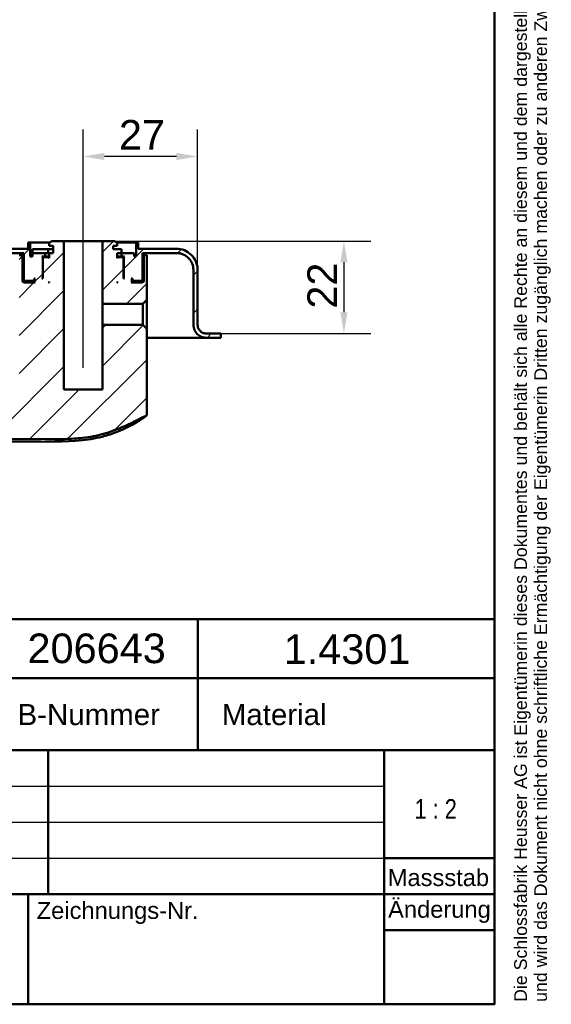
# Model space of a CAD drawing. Header units: millimetres. Extents: x 20 to 833, y 20 to 574.
# Tile 13 of 20: x 708 to 833, y 20 to 253. Entities that reach past the tile are written whole.
import ezdxf
from ezdxf.enums import TextEntityAlignment as Align

# ---------------------------------------------------------------- set-up
doc = ezdxf.new("R2010")
doc.units = ezdxf.units.MM
doc.header["$LTSCALE"] = 2
for name, color, linetype, lineweight in [('Bemaßungen(DIN)', 7, 'Continuous', 25), ('Mittellinie(DIN)', 7, 'Continuous', 25), ('Sichtbare Kanten(DIN)', 7, 'Continuous', 50), ('Skizziergeometrie(DIN)', 7, 'Continuous', 50), ('Skizzierlinie(DIN)', 7, 'Continuous', 25), ('Symbole(DIN)', 7, 'Continuous', 25)]:
    doc.layers.add(name, color=color, linetype=linetype, lineweight=lineweight)
doc.layers.add('Schraffur', color=179, linetype='Continuous', lineweight=9, true_color=0x1e1e47)
doc.styles.add('Aktuell-DIN', font='arial.ttf')
doc.styles.add('STANDARD-DIN~0', font='arial.ttf')
doc.styles.add('Textstil10', font='arial.ttf')
doc.styles.add('Textstil41', font='arial.ttf', dxfattribs={"width": 0.8})
doc.styles.add('Textstil83', font='arial.ttf', dxfattribs={"width": 0.8})
doc.dimstyles.new('CAD-LAN', dxfattribs={"dimscale": 2, "dimtxt": 3.5, "dimasz": 2.5, "dimexe": 3.175, "dimexo": 0, "dimgap": 0.8, "dimtad": 1, "dimrnd": 1e-08, "dimtxsty": 'STANDARD-DIN~0', "dimcen": 0.09, "dimdle": 10, "dimclrd": 250, "dimclre": 250, "dimclrt": 250, "dimadec": 0, "dimazin": 2, "dimtfac": 1, "dimtmove": 0, "dimatfit": 3, "dimfxl": 1, "dimtolj": 1, "dimtzin": 0, "dimlwd": 25, "dimlwe": 25, "dimarcsym": 0})

# ---------------------------------------------------------------- blocks, each defined once
blk = doc.blocks.new('Ränder Standardrahmen')
at = {"layer": 'Skizziergeometrie(DIN)', "flags": 128}
blk.add_lwpolyline([(10, 10), (10, 287), (410, 287), (410, 10), (10, 10)], dxfattribs=at)
blk = doc.blocks.new('Schriftfelder Heusser')
at = {"layer": 'Skizziergeometrie(DIN)'}
for p, q in [((101, 236.92), (291, 236.92)), ((256, 229.92), (256, 236.92)), ((291, 236.92), (291, 229.92)), ((101, 229.92), (291, 229.92)), ((256, 229.92), (256, 221.42)), ((291, 229.92), (291, 191.42)), ((101, 221.42), (291, 221.42)), ((238.35, 221.42), (238.35, 204.42)), ((278, 221.42), (278, 191.42)), ((278, 208.67), (291, 208.67)), ((101, 204.42), (291, 204.42)), ((236, 204.42), (236, 191.42)), ((278, 200.17), (291, 200.17)), ((291, 191.42), (101, 191.42))]:
    blk.add_line(p, q, dxfattribs=at)
at = {"layer": 'Skizzierlinie(DIN)'}
for p, q in [((162.35, 217.17), (278, 217.17)), ((162.35, 212.92), (278, 212.92)), ((162.35, 208.67), (278, 208.67))]:
    blk.add_line(p, q, dxfattribs=at)
at = {"layer": 'Symbole(DIN)', "color": 7, "insert": (293.33, 191.7), "char_height": 1.5, "width": 182.3003, "attachment_point": 1, "rotation": 90, "line_spacing_factor": 0.944221, "style": 'Aktuell-DIN'}
blk.add_mtext('\\fArial|b0|i0;\\H1.5000;Die Schlossfabrik Heusser AG ist Eigentümerin dieses Dokumentes und behält sich alle Rechte an diesem und dem dargestellten Gegenstand vor. Der Empfänger anerkennt diese Rechte\\Pund wird das Dokument nicht ohne schriftliche Ermächtigung der Eigentümerin Dritten zugänglich machen oder zu anderen Zwecken verwenden, zu dem es ihm übergeben worden ist.\\P ', dxfattribs=at)
at = {"layer": 'Symbole(DIN)', "color": 179, "true_color": 0x262659, "style": 'Aktuell-DIN'}
for s, insert, char_height, attachment_point in [('B-Nummer', (234.74, 225.62), 2.489, 4), ('Material', (265.02, 225.62), 2.489, 5), ('\\fArial|b0|i0;\\H2.0000;Massstab', (284.39, 206.37), 2, 5), ('\\fArial|b0|i0;Zeichnungs-Nr.', (237, 203.5), 2, 1)]:
    blk.add_mtext(s, dxfattribs=dict(at, insert=insert, char_height=char_height, attachment_point=attachment_point))
at = {"layer": 'Symbole(DIN)', "color": 179, "true_color": 0x262659, "insert": (284.51, 202.33), "char_height": 2, "width": 12.1143, "attachment_point": 5, "style": 'Aktuell-DIN'}
blk.add_mtext('\\fArial|b0|i0;Änderung', dxfattribs=at)
at = {"layer": 'Symbole(DIN)', "color": 179, "true_color": 0x262659, "style": 'Textstil10'}
blk.add_attdef('ERSTELLUNGSDATUM_001', (217.04, 218.29), '', height=2, dxfattribs=at)
at = {"layer": 'Symbole(DIN)', "color": 179, "true_color": 0x262659}
for tag, height, style, p in [('AUTOR', 2.49, 'Aktuell-DIN', (240.03, 219.26)), ('KONTROLLDATUM', 2, 'Textstil10', (217.42, 215.04)), ('KONTROLLIERT_VON', 2, 'Textstil10', (239.98, 215.05))]:
    blk.add_attdef(tag, text='', height=height, dxfattribs=dict(at, style=style)).set_placement(p, align=Align.MIDDLE_LEFT)
at = {"layer": 'Symbole(DIN)', "color": 7, "style": 'Textstil83', "width": 0.8}
blk.add_attdef('Anfänglicher_Ansichtsmaßstab_001', (281.57, 213.34), '', height=2.3, dxfattribs=at)
at = {"layer": 'Symbole(DIN)', "color": 179, "true_color": 0x262659, "style": 'Textstil10'}
blk.add_attdef('PROJEKT', text='', height=2, dxfattribs=at).set_placement((217.77, 209.72), align=Align.BOTTOM_LEFT)
at = {"layer": 'Symbole(DIN)', "color": 7, "style": 'Textstil41', "width": 0.8}
blk.add_attdef('STATUS', text='', height=5, dxfattribs=at).set_placement((284.53, 195.86), align=Align.MIDDLE_CENTER)
blk = doc.blocks.new('*D24')
at = {"layer": 'Bemaßungen(DIN)', "color": 250, "linetype": 'Continuous', "lineweight": 25, "true_color": 0x3f3f3f, "transparency": 16777216}
for p, q in [((730.47, 200.26), (790.84, 200.26)), ((784.49, 195.26), (784.49, 183.46)), ((754.47, 178.46), (790.84, 178.46))]:
    blk.add_line(p, q, dxfattribs=at)
at = {"layer": 'Bemaßungen(DIN)', "color": 250, "linetype": 'Continuous', "true_color": 0x3f3f3f, "transparency": 16777216}
for points in [[(783.65, 195.26), (785.32, 195.26), (784.49, 200.26)], [(783.65, 183.46), (785.32, 183.46), (784.49, 178.46)]]:
    blk.add_solid(points, dxfattribs=at)
at = {"layer": 'Defpoints', "color": 0, "linetype": 'Continuous', "transparency": 16777216}
for p in [(730.47, 200.26), (754.47, 178.46), (784.49, 178.46)]:
    blk.add_point(p, dxfattribs=at)
at = {"layer": 'Bemaßungen(DIN)', "color": 250, "linetype": 'Continuous', "lineweight": 25, "true_color": 0x3f3f3f, "transparency": 16777216, "insert": (775.86, 184.32), "char_height": 7, "attachment_point": 1, "rotation": 90, "style": 'STANDARD-DIN~0'}
blk.add_mtext('\\A1;22', dxfattribs=at)
blk = doc.blocks.new('*D25')
at = {"layer": 'Bemaßungen(DIN)', "color": 250, "linetype": 'Continuous', "lineweight": 25, "true_color": 0x3f3f3f, "transparency": 16777216}
for p, q in [((722.97, 200.26), (722.97, 226.61)), ((749.97, 193.46), (749.97, 226.61)), ((744.97, 220.26), (727.97, 220.26))]:
    blk.add_line(p, q, dxfattribs=at)
at = {"layer": 'Bemaßungen(DIN)', "color": 250, "linetype": 'Continuous', "true_color": 0x3f3f3f, "transparency": 16777216}
for points in [[(727.97, 221.09), (727.97, 219.42), (722.97, 220.26)], [(744.97, 221.09), (744.97, 219.42), (749.97, 220.26)]]:
    blk.add_solid(points, dxfattribs=at)
at = {"layer": 'Defpoints', "color": 0, "linetype": 'Continuous', "transparency": 16777216}
for p in [(722.97, 220.26), (722.97, 200.26), (749.97, 193.46)]:
    blk.add_point(p, dxfattribs=at)
at = {"layer": 'Bemaßungen(DIN)', "color": 250, "linetype": 'Continuous', "lineweight": 25, "true_color": 0x3f3f3f, "transparency": 16777216, "insert": (731.4, 228.88), "char_height": 7, "attachment_point": 1, "style": 'STANDARD-DIN~0'}
blk.add_mtext('\\A1;27', dxfattribs=at)
blk = doc.blocks.new('*D26')
at = {"layer": 'Bemaßungen(DIN)', "color": 250, "linetype": 'Continuous', "lineweight": 25, "true_color": 0x3f3f3f, "transparency": 16777216}
for p, q in [((541.47, 177.46), (515.12, 177.46)), ((521.47, 157.9), (521.47, 172.46)), ((713.82, 152.9), (515.12, 152.9))]:
    blk.add_line(p, q, dxfattribs=at)
at = {"layer": 'Bemaßungen(DIN)', "color": 250, "linetype": 'Continuous', "true_color": 0x3f3f3f, "transparency": 16777216}
for points in [[(520.64, 172.46), (522.31, 172.46), (521.47, 177.46)], [(520.64, 157.9), (522.31, 157.9), (521.47, 152.9)]]:
    blk.add_solid(points, dxfattribs=at)
at = {"layer": 'Defpoints', "color": 0, "linetype": 'Continuous', "transparency": 16777216}
for p in [(521.47, 177.46), (541.47, 177.46), (713.82, 152.9)]:
    blk.add_point(p, dxfattribs=at)
at = {"layer": 'Bemaßungen(DIN)', "color": 250, "linetype": 'Continuous', "lineweight": 25, "true_color": 0x3f3f3f, "transparency": 16777216, "insert": (512.73, 160.08), "char_height": 7, "attachment_point": 1, "rotation": 90, "style": 'STANDARD-DIN~0'}
blk.add_mtext('\\A1;25', dxfattribs=at)

msp = doc.modelspace()

# ---------------------------------------------------------------- hatches: boundary and pattern name
at = {"layer": 'Schraffur'}
h = msp.add_hatch(dxfattribs=at)
h.set_pattern_fill('ANSI31', color=256, scale=50.8, style=0)
h.set_pattern_definition([(45, (0, 0), (-4.49013, 4.49013), [])])
edge = h.paths.add_edge_path()
edge.add_line((748.974, 193.456), (748.974, 180.456))
edge.add_spline(control_points=[(748.974, 180.456), (748.974, 180.247), (748.996, 180.039), (749.08, 179.637), (749.142, 179.444), (749.38, 178.897), (749.608, 178.569), (750.168, 178.029), (750.493, 177.818), (751.207, 177.529), (751.587, 177.456), (751.974, 177.456)], knot_values=[-0.4735831, -0.4735831, -0.4735831, -0.4735831, -0.4108832, -0.4108832, -0.3500812, -0.3500812, -0.2314327, -0.2314327, -0.1160757, -0.1160757, -0.0000071, -0.0000071, -0.0000071, -0.0000071], degree=3, periodic=0)
edge.add_line((751.974, 177.456), (755.474, 177.456))
edge.add_line((755.474, 177.456), (755.474, 178.426))
edge.add_line((755.474, 178.426), (754.474, 178.426))
edge.add_line((754.474, 178.426), (754.474, 178.456))
edge.add_line((754.474, 178.456), (751.974, 178.456))
edge.add_spline(control_points=[(751.974, 178.456), (751.835, 178.456), (751.697, 178.47), (751.429, 178.526), (751.3, 178.567), (750.935, 178.726), (750.717, 178.878), (750.357, 179.252), (750.216, 179.468), (750.023, 179.944), (749.974, 180.198), (749.974, 180.456)], knot_values=[-0.3157143, -0.3157143, -0.3157143, -0.3157143, -0.2739221, -0.2739221, -0.2333875, -0.2333875, -0.1542884, -0.1542884, -0.0773838, -0.0773838, 0, 0, 0, 0], degree=3, periodic=0)
edge.add_line((749.974, 180.456), (749.974, 193.456))
edge.add_spline(control_points=[(749.974, 193.456), (749.974, 193.803), (749.939, 194.149), (749.798, 194.82), (749.695, 195.141), (749.298, 196.054), (748.918, 196.599), (747.984, 197.499), (747.443, 197.852), (746.253, 198.333), (745.619, 198.456), (744.974, 198.456)], knot_values=[-0.7893052, -0.7893052, -0.7893052, -0.7893052, -0.6848053, -0.6848053, -0.5834686, -0.5834686, -0.3857211, -0.3857211, -0.1934595, -0.1934595, 0, 0, 0, 0], degree=3, periodic=0)
edge.add_line((744.974, 198.456), (735.974, 198.456))
edge.add_line((735.974, 198.456), (735.974, 199.956))
edge.add_line((735.974, 199.956), (735.474, 199.956))
edge.add_line((735.474, 199.956), (735.474, 196.656))
edge.add_line((735.474, 196.656), (734.974, 196.656))
edge.add_line((734.974, 196.656), (734.974, 197.456))
edge.add_line((734.974, 197.456), (731.991, 197.456))
edge.add_line((731.991, 197.456), (731.991, 198.356))
edge.add_line((731.991, 198.356), (730.074, 198.356))
edge.add_line((730.074, 198.356), (730.074, 199.156))
edge.add_line((730.074, 199.156), (730.974, 199.156))
edge.add_line((730.974, 199.156), (730.974, 199.756))
edge.add_line((730.974, 199.756), (730.474, 200.256))
edge.add_line((730.474, 200.256), (727.524, 200.256))
edge.add_line((727.524, 200.256), (727.524, 185.414))
edge.add_line((727.524, 185.414), (737.033, 185.414))
edge.add_line((737.033, 185.414), (738.017, 186.398))
edge.add_line((738.017, 186.398), (738.017, 194.456))
edge.add_line((738.017, 194.456), (738.017, 196.956))
edge.add_line((738.017, 196.956), (737.274, 196.956))
edge.add_line((737.274, 196.956), (737.274, 190.756))
edge.add_line((737.274, 190.756), (736.974, 190.456))
edge.add_line((736.974, 190.456), (734.274, 190.456))
edge.add_line((734.274, 190.456), (734.474, 190.656))
edge.add_line((734.474, 190.656), (734.474, 191.256))
edge.add_line((734.474, 191.256), (734.274, 191.456))
edge.add_line((734.274, 191.456), (734.574, 191.456))
edge.add_line((734.574, 191.456), (734.574, 190.956))
edge.add_line((734.574, 190.956), (734.674, 190.856))
edge.add_line((734.674, 190.856), (736.774, 190.856))
edge.add_line((736.774, 190.856), (736.974, 191.056))
edge.add_line((736.974, 191.056), (736.974, 197.456))
edge.add_line((736.974, 197.456), (744.974, 197.456))
edge.add_spline(control_points=[(744.974, 197.456), (745.253, 197.456), (745.529, 197.427), (746.066, 197.314), (746.323, 197.232), (747.053, 196.914), (747.489, 196.61), (748.209, 195.863), (748.491, 195.43), (748.877, 194.479), (748.974, 193.971), (748.974, 193.456)], knot_values=[-0.6314442, -0.6314442, -0.6314442, -0.6314442, -0.5478443, -0.5478443, -0.4667749, -0.4667749, -0.3085769, -0.3085769, -0.1547676, -0.1547676, 0, 0, 0, 0], degree=3, periodic=0)
h.paths.add_polyline_path([(732.474, 191.456), (732.474, 196.256), (732.274, 196.456), (731.174, 196.456), (730.974, 196.256), (730.974, 197.456), (731.974, 197.456), (731.974, 196.656), (732.724, 196.656), (732.524, 196.456), (732.524, 191.656), (732.724, 191.456)], flags=0)
h.paths.add_polyline_path([(731.174, 190.456), (730.974, 190.456), (730.974, 190.656)], flags=0)
edge = h.paths.add_edge_path()
edge.add_line((541.474, 178.456), (541.474, 177.456))
edge.add_line((541.474, 177.456), (555.974, 177.456))
edge.add_spline(control_points=[(555.974, 177.456), (556.183, 177.456), (556.391, 177.477), (556.793, 177.561), (556.986, 177.623), (557.533, 177.861), (557.86, 178.09), (558.4, 178.65), (558.612, 178.974), (558.901, 179.688), (558.974, 180.069), (558.974, 180.456)], knot_values=[-0.4735814, -0.4735814, -0.4735814, -0.4735814, -0.4108832, -0.4108832, -0.3500812, -0.3500812, -0.2314327, -0.2314327, -0.1160757, -0.1160757, 0, 0, 0, 0], degree=3, periodic=0)
edge.add_line((558.974, 180.456), (558.974, 215.456))
edge.add_spline(control_points=[(558.974, 215.456), (558.974, 215.734), (559.003, 216.011), (559.115, 216.547), (559.198, 216.804), (559.515, 217.534), (559.82, 217.97), (560.566, 218.69), (561, 218.973), (561.951, 219.358), (562.458, 219.456), (562.974, 219.456)], knot_values=[-0.6314442, -0.6314442, -0.6314442, -0.6314442, -0.5478443, -0.5478443, -0.4667749, -0.4667749, -0.3085769, -0.3085769, -0.1547676, -0.1547676, 0, 0, 0, 0], degree=3, periodic=0)
edge.add_line((562.974, 219.456), (681.377, 219.456))
edge.add_spline(control_points=[(681.377, 219.456), (681.864, 219.456), (682.345, 219.368), (683.24, 219.027), (683.646, 218.783), (684.389, 218.137), (684.708, 217.729), (685.175, 216.813), (685.317, 216.317), (685.362, 215.804)], knot_values=[-0.5965767, -0.5965767, -0.5965767, -0.5965767, -0.4502726, -0.4502726, -0.3087981, -0.3087981, -0.1544759, -0.1544759, 0, 0, 0, 0], degree=3, periodic=0)
edge.add_line((685.362, 215.804), (686.568, 202.02))
edge.add_spline(control_points=[(686.568, 202.02), (686.621, 201.413), (686.782, 200.824), (687.304, 199.747), (687.653, 199.267), (688.537, 198.413), (689.081, 198.059), (690.271, 197.578), (690.905, 197.456), (691.548, 197.456)], knot_values=[-0.7457209, -0.7457209, -0.7457209, -0.7457209, -0.5628408, -0.5628408, -0.3859976, -0.3859976, -0.1930948, -0.1930948, 0, 0, 0, 0], degree=3, periodic=0)
edge.add_line((691.548, 197.456), (708.974, 197.456))
edge.add_line((708.974, 197.456), (708.974, 191.056))
edge.add_line((708.974, 191.056), (709.174, 190.856))
edge.add_line((709.174, 190.856), (711.274, 190.856))
edge.add_line((711.274, 190.856), (711.374, 190.956))
edge.add_line((711.374, 190.956), (711.374, 191.456))
edge.add_line((711.374, 191.456), (711.674, 191.456))
edge.add_line((711.674, 191.456), (711.474, 191.256))
edge.add_line((711.474, 191.256), (711.474, 190.656))
edge.add_line((711.474, 190.656), (711.674, 190.456))
edge.add_line((711.674, 190.456), (708.974, 190.456))
edge.add_line((708.974, 190.456), (708.674, 190.756))
edge.add_line((708.674, 190.756), (708.674, 196.956))
edge.add_line((708.674, 196.956), (707.83, 196.956))
edge.add_line((707.83, 196.956), (707.83, 194.456))
edge.add_line((707.83, 194.456), (707.83, 169.039))
edge.add_spline(control_points=[(707.83, 169.039), (707.83, 164.593), (707.83, 161.035), (704.303, 157.905), (700.277, 157.887), (695.243, 157.865)], knot_values=[0, 0, 0, 0, 0, 0, 1, 1, 1, 1, 1, 1], degree=5, periodic=0)
edge.add_spline(control_points=[(695.243, 157.865), (659.047, 157.707), (622.85, 157.564), (586.653, 157.693)], knot_values=[0.0000183, 0.0000183, 0.0000183, 0.0000183, 10.8591286, 10.8591286, 10.8591286, 10.8591286], degree=3, periodic=0)
edge.add_spline(control_points=[(586.653, 157.693), (580.117, 157.716), (574.157, 157.745), (567.964, 163.422), (567.937, 169.902), (567.903, 177.993)], knot_values=[0, 0, 0, 0, 0, 0, 1, 1, 1, 1, 1, 1], degree=5, periodic=0)
edge.add_spline(control_points=[(567.903, 177.993), (567.873, 185.29), (567.856, 189.177), (567.855, 192.542)], knot_values=[0, 0, 0, 0, 1.0033721, 1.0033721, 1.0033721, 1.0033721], weights=[1.044297, 1.00552, 1.0006869, 1.0000845], degree=3, periodic=0)
edge.add_spline(control_points=[(567.855, 192.542), (567.854, 193.108), (567.855, 193.615), (567.542, 193.956), (567.02, 193.956), (566.444, 193.956)], knot_values=[0, 0, 0, 0, 0, 0, 1, 1, 1, 1, 1, 1], degree=5, periodic=0)
edge.add_line((566.444, 193.956), (564.854, 193.956))
edge.add_spline(control_points=[(564.854, 193.956), (564.749, 193.956), (564.641, 193.956), (564.508, 193.918), (564.47, 193.902), (564.405, 193.856), (564.378, 193.828), (564.331, 193.754), (564.315, 193.706), (564.289, 193.574), (564.289, 193.481), (564.289, 193.39)], knot_values=[-0.0997525, -0.0997525, -0.0997525, -0.0997525, -0.0687231, -0.0687231, -0.0556331, -0.0556331, -0.0432165, -0.0432165, -0.0273736, -0.0273736, -0.0000528, -0.0000528, -0.0000528, -0.0000528], degree=3, periodic=0)
edge.add_spline(control_points=[(564.289, 193.39), (564.288, 191.464), (564.285, 189.626), (564.279, 187.689), (564.273, 185.749), (564.265, 183.751), (564.257, 181.821), (564.252, 180.535), (564.246, 179.25), (564.24, 177.965)], knot_values=[0, 0, 0, 0, 0.4100205, 0.4100205, 0.4100205, 0.82096, 0.82096, 0.82096, 1.0946134, 1.0946134, 1.0946134, 1.0946134], degree=3, periodic=0)
edge.add_spline(control_points=[(564.24, 177.965), (564.235, 176.828), (564.229, 175.69), (564.257, 174.475), (564.285, 173.261), (564.347, 172.194), (564.435, 171.276), (564.61, 169.439), (564.893, 167.944), (565.296, 166.534), (566.91, 160.898), (570.532, 157.015), (575.824, 155.251), (577.146, 154.81), (578.552, 154.496), (580.278, 154.294), (581.142, 154.194), (582.145, 154.118), (583.286, 154.078), (584.428, 154.037), (585.499, 154.034), (586.569, 154.029)], knot_values=[0, 0, 0, 0, 0.2406476, 0.2406476, 0.2406476, 0.4812952, 0.4812952, 0.4812952, 0.9625904, 0.9625904, 0.9625904, 2.8877711, 2.8877711, 2.8877711, 3.3690663, 3.3690663, 3.3690663, 3.6097139, 3.6097139, 3.6097139, 3.8503615, 3.8503615, 3.8503615, 3.8503615], degree=3, periodic=0)
edge.add_line((586.569, 154.029), (714.042, 153.483))
edge.add_spline(control_points=[(714.042, 153.483), (715.508, 153.476), (716.975, 153.469), (718.535, 153.513), (720.094, 153.557), (721.476, 153.647), (722.83, 153.802)], knot_values=[0, 0, 0, 0, 0.4403832, 0.4403832, 0.4403832, 0.8807664, 0.8807664, 0.8807664, 0.8807664], degree=3, periodic=0)
edge.add_spline(control_points=[(722.83, 153.802), (724.611, 154.005), (726.221, 154.311), (727.735, 154.731)], knot_values=[0, 0, 0, 0, 0.5001725, 0.5001725, 0.5001725, 0.5001725], degree=3, periodic=0)
edge.add_spline(control_points=[(727.735, 154.731), (729.27, 155.157), (730.95, 155.772), (732.776, 156.577)], knot_values=[0, 0, 0, 0, 0.5374565, 0.5374565, 0.5374565, 0.5374565], degree=3, periodic=0)
edge.add_spline(control_points=[(732.776, 156.577), (733.24, 156.781), (733.574, 156.935), (733.977, 157.131), (734.38, 157.327), (734.775, 157.529), (735.168, 157.732), (735.266, 157.782), (735.365, 157.833), (735.463, 157.884), (735.758, 158.037), (736.053, 158.189), (736.351, 158.336), (736.401, 158.361), (736.45, 158.385), (736.5, 158.409), (736.55, 158.434), (736.599, 158.458), (736.649, 158.482), (736.899, 158.602), (737.15, 158.718), (737.407, 158.825), (737.459, 158.846), (737.51, 158.867), (737.56, 158.887)], knot_values=[0, 0, 0, 0, 0.1300988, 0.1300988, 0.1300988, 0.2601975, 0.2601975, 0.2601975, 0.2927222, 0.2927222, 0.2927222, 0.3902963, 0.3902963, 0.3902963, 0.4065586, 0.4065586, 0.4065586, 0.422821, 0.422821, 0.422821, 0.5041327, 0.5041327, 0.5041327, 0.5203951, 0.5203951, 0.5203951, 0.5203951], degree=3, periodic=0)
edge.add_spline(control_points=[(737.56, 158.887), (737.653, 158.924), (737.744, 158.958), (737.86, 159.034), (737.896, 159.065), (737.958, 159.145), (737.979, 159.191), (738.017, 159.335), (738.017, 159.439), (738.017, 159.543)], knot_values=[-0.0935252, -0.0935252, -0.0935252, -0.0935252, -0.0642653, -0.0642653, -0.0483657, -0.0483657, -0.0312512, -0.0312512, 0, 0, 0, 0], degree=3, periodic=0)
edge.add_line((738.017, 159.543), (738.017, 179.513))
edge.add_line((738.017, 179.513), (737.033, 180.497))
edge.add_line((737.033, 180.497), (727.524, 180.497))
edge.add_line((727.524, 180.497), (727.524, 165.256))
edge.add_line((727.524, 165.256), (718.424, 165.256))
edge.add_line((718.424, 165.256), (718.424, 200.256))
edge.add_line((718.424, 200.256), (715.474, 200.256))
edge.add_line((715.474, 200.256), (714.974, 199.756))
edge.add_line((714.974, 199.756), (714.974, 199.156))
edge.add_line((714.974, 199.156), (715.874, 199.156))
edge.add_line((715.874, 199.156), (715.874, 197.456))
edge.add_line((715.874, 197.456), (714.974, 197.456))
edge.add_line((714.974, 197.456), (714.974, 196.256))
edge.add_line((714.974, 196.256), (714.774, 196.456))
edge.add_line((714.774, 196.456), (713.674, 196.456))
edge.add_line((713.674, 196.456), (713.474, 196.256))
edge.add_line((713.474, 196.256), (713.474, 191.456))
edge.add_line((713.474, 191.456), (713.224, 191.456))
edge.add_line((713.224, 191.456), (713.424, 191.656))
edge.add_line((713.424, 191.656), (713.424, 196.456))
edge.add_line((713.424, 196.456), (713.224, 196.656))
edge.add_line((713.224, 196.656), (713.974, 196.656))
edge.add_line((713.974, 196.656), (713.974, 197.456))
edge.add_line((713.974, 197.456), (710.974, 197.456))
edge.add_line((710.974, 197.456), (710.974, 196.656))
edge.add_line((710.974, 196.656), (710.474, 196.656))
edge.add_line((710.474, 196.656), (710.474, 199.956))
edge.add_line((710.474, 199.956), (709.974, 199.956))
edge.add_line((709.974, 199.956), (709.974, 198.456))
edge.add_line((709.974, 198.456), (691.345, 198.456))
edge.add_spline(control_points=[(691.345, 198.456), (690.856, 198.456), (690.374, 198.544), (689.477, 198.886), (689.069, 199.132), (688.327, 199.78), (688.008, 200.189), (687.544, 201.105), (687.403, 201.602), (687.359, 202.115)], knot_values=[-0.5973968, -0.5973968, -0.5973968, -0.5973968, -0.4506663, -0.4506663, -0.3087924, -0.3087924, -0.1544816, -0.1544816, 0, 0, 0, 0], degree=3, periodic=0)
edge.add_line((687.359, 202.115), (686.183, 215.881))
edge.add_spline(control_points=[(686.183, 215.881), (686.131, 216.49), (685.97, 217.081), (685.448, 218.162), (685.098, 218.643), (684.212, 219.498), (683.669, 219.852), (682.478, 220.333), (681.845, 220.456), (681.201, 220.456)], knot_values=[-0.7467461, -0.7467461, -0.7467461, -0.7467461, -0.5633329, -0.5633329, -0.3859905, -0.3859905, -0.193102, -0.193102, 0, 0, 0, 0], degree=3, periodic=0)
edge.add_line((681.201, 220.456), (562.974, 220.456))
edge.add_spline(control_points=[(562.974, 220.456), (562.626, 220.456), (562.28, 220.42), (561.61, 220.279), (561.288, 220.176), (560.376, 219.779), (559.831, 219.399), (558.931, 218.465), (558.578, 217.924), (558.096, 216.734), (557.974, 216.1), (557.974, 215.456)], knot_values=[-0.7893052, -0.7893052, -0.7893052, -0.7893052, -0.6848053, -0.6848053, -0.5834686, -0.5834686, -0.3857211, -0.3857211, -0.1934595, -0.1934595, 0, 0, 0, 0], degree=3, periodic=0)
edge.add_line((557.974, 215.456), (557.974, 180.456))
edge.add_spline(control_points=[(557.974, 180.456), (557.974, 180.316), (557.96, 180.178), (557.904, 179.91), (557.863, 179.781), (557.704, 179.416), (557.552, 179.198), (557.178, 178.838), (556.962, 178.697), (556.486, 178.504), (556.232, 178.456), (555.974, 178.456)], knot_values=[-0.3157221, -0.3157221, -0.3157221, -0.3157221, -0.2739221, -0.2739221, -0.2333875, -0.2333875, -0.1542884, -0.1542884, -0.0773838, -0.0773838, -0.000002, -0.000002, -0.000002, -0.000002], degree=3, periodic=0)
edge.add_line((555.974, 178.456), (541.474, 178.456))
h.paths.add_polyline_path([(714.974, 190.456), (714.774, 190.456), (714.974, 190.656)], flags=0)

# ---------------------------------------------------------------- linework, layer by layer
at = {"layer": 'Mittellinie(DIN)', "linetype": 'Continuous'}
msp.add_line((722.974, 170.335), (722.974, 205.256), dxfattribs=at)
at = {"layer": 'Sichtbare Kanten(DIN)'}
for p, q in [((715.474, 200.256), (714.974, 199.756)), ((718.424, 200.256), (715.474, 200.256)), ((718.424, 165.256), (718.424, 200.256)), ((727.524, 200.256), (718.424, 200.256)), ((730.474, 200.256), (727.524, 200.256)), ((727.524, 200.256), (727.524, 185.414)), ((730.974, 199.756), (730.474, 200.256)), ((709.974, 198.456), (691.345, 198.456)), ((710.474, 199.956), (709.974, 199.956)), ((709.974, 199.956), (709.974, 198.456)), ((710.474, 196.656), (710.474, 199.956)), ((710.474, 199.956), (715.174, 199.956)), ((714.716, 198.356), (711.016, 198.356)), ((711.016, 198.356), (711.016, 197.456)), ((715.874, 198.356), (714.716, 198.356)), ((714.716, 198.356), (714.716, 197.456)), ((714.974, 199.756), (714.974, 199.156)), ((714.974, 199.156), (715.874, 199.156)), ((715.874, 199.156), (715.874, 197.456)), ((730.074, 198.356), (730.074, 199.156)), ((730.074, 199.156), (730.974, 199.156)), ((731.991, 198.356), (730.074, 198.356)), ((730.774, 199.956), (735.474, 199.956)), ((730.974, 199.156), (730.974, 199.756)), ((731.991, 197.456), (731.991, 198.356)), ((735.974, 199.956), (735.474, 199.956)), ((735.474, 199.956), (735.474, 196.656)), ((735.974, 198.456), (735.974, 199.956)), ((744.974, 198.456), (735.974, 198.456)), ((691.548, 197.456), (708.974, 197.456)), ((708.674, 196.956), (707.83, 196.956)), ((708.674, 190.756), (708.674, 196.956)), ((708.974, 196.956), (708.674, 196.956)), ((708.974, 197.456), (708.974, 191.056)), ((710.974, 196.656), (710.474, 196.656)), ((713.974, 197.456), (710.974, 197.456)), ((710.974, 197.456), (710.974, 196.656)), ((713.424, 196.456), (713.224, 196.656)), ((713.224, 196.656), (713.974, 196.656)), ((713.424, 191.656), (713.424, 196.456)), ((713.424, 196.456), (713.674, 196.456)), ((713.674, 196.456), (713.474, 196.256)), ((713.474, 196.256), (713.474, 191.456)), ((714.774, 196.456), (713.674, 196.456)), ((713.974, 196.656), (713.974, 197.456)), ((713.974, 197.456), (713.995, 197.456)), ((714.974, 196.656), (713.974, 196.656)), ((713.995, 197.456), (714.716, 197.456)), ((714.716, 197.456), (714.974, 197.456)), ((714.974, 196.256), (714.774, 196.456)), ((714.974, 196.456), (714.774, 196.456)), ((715.874, 197.456), (714.974, 197.456)), ((714.974, 197.456), (714.974, 196.256)), ((730.974, 196.256), (730.974, 197.456)), ((730.974, 197.456), (731.974, 197.456)), ((731.974, 196.656), (730.974, 196.656)), ((731.174, 196.456), (730.974, 196.256)), ((731.174, 196.456), (730.974, 196.456)), ((732.274, 196.456), (731.174, 196.456)), ((731.974, 197.456), (731.974, 196.656)), ((731.974, 196.656), (732.724, 196.656)), ((734.974, 197.456), (731.991, 197.456)), ((732.474, 196.256), (732.274, 196.456)), ((732.274, 196.456), (732.524, 196.456)), ((732.474, 191.456), (732.474, 196.256)), ((732.724, 196.656), (732.524, 196.456)), ((732.524, 196.456), (732.524, 191.656)), ((734.974, 196.656), (734.974, 197.456)), ((735.474, 196.656), (734.974, 196.656)), ((736.974, 191.056), (736.974, 197.456)), ((736.974, 197.456), (744.974, 197.456)), ((737.274, 196.956), (736.974, 196.956)), ((738.017, 196.956), (737.274, 196.956)), ((737.274, 196.956), (737.274, 190.756)), ((738.017, 194.456), (738.017, 196.956)), ((738.017, 186.398), (738.017, 194.456)), ((738.017, 194.456), (738.017, 186.398)), ((748.974, 193.456), (748.974, 180.456)), ((749.974, 180.456), (749.974, 193.456)), ((749.974, 193.456), (749.974, 193.456)), ((749.974, 180.456), (749.974, 193.456)), ((708.974, 190.456), (708.674, 190.756)), ((711.474, 190.756), (708.674, 190.756)), ((708.974, 191.056), (709.174, 190.856)), ((709.174, 190.856), (711.274, 190.856)), ((711.274, 190.856), (711.374, 190.956)), ((711.274, 190.856), (711.474, 190.856)), ((711.374, 190.956), (711.374, 191.456)), ((711.374, 191.456), (711.674, 191.456)), ((711.474, 190.956), (711.374, 190.956)), ((711.674, 191.456), (711.474, 191.256)), ((711.474, 191.256), (711.474, 190.656)), ((713.224, 191.456), (713.424, 191.656)), ((713.474, 191.456), (713.224, 191.456)), ((713.474, 191.656), (713.424, 191.656)), ((732.524, 191.656), (732.474, 191.656)), ((732.724, 191.456), (732.474, 191.456)), ((732.524, 191.656), (732.724, 191.456)), ((734.474, 191.256), (734.274, 191.456)), ((734.274, 191.456), (734.574, 191.456)), ((734.474, 190.656), (734.474, 191.256)), ((734.574, 190.956), (734.474, 190.956)), ((734.474, 190.856), (734.674, 190.856)), ((737.274, 190.756), (734.474, 190.756)), ((734.574, 191.456), (734.574, 190.956)), ((734.574, 190.956), (734.674, 190.856)), ((734.674, 190.856), (736.774, 190.856)), ((736.774, 190.856), (736.974, 191.056)), ((737.274, 190.756), (736.974, 190.456)), ((711.674, 190.456), (708.974, 190.456)), ((711.474, 190.656), (711.674, 190.456)), ((714.774, 190.456), (714.974, 190.656)), ((714.974, 190.456), (714.774, 190.456)), ((714.974, 190.656), (714.974, 190.456)), ((730.974, 190.456), (730.974, 190.656)), ((730.974, 190.656), (731.174, 190.456)), ((731.174, 190.456), (730.974, 190.456)), ((734.274, 190.456), (734.474, 190.656)), ((736.974, 190.456), (734.274, 190.456)), ((737.033, 185.414), (738.017, 186.398)), ((727.524, 185.414), (737.033, 185.414)), ((727.524, 185.414), (727.524, 180.497)), ((737.033, 185.414), (737.033, 180.497)), ((737.033, 180.497), (727.524, 180.497)), ((727.524, 180.497), (727.524, 165.256)), ((738.017, 179.513), (737.033, 180.497)), ((738.017, 159.543), (738.017, 179.513)), ((738.017, 179.513), (738.017, 159.543)), ((738.017, 177.456), (751.974, 177.456)), ((754.474, 178.456), (751.974, 178.456)), ((751.974, 177.456), (755.474, 177.456)), ((754.474, 178.426), (754.474, 178.456)), ((754.474, 178.426), (754.474, 178.456)), ((755.474, 178.426), (754.474, 178.426)), ((755.474, 177.456), (755.474, 178.426)), ((755.474, 177.456), (755.474, 178.426)), ((727.524, 165.256), (718.424, 165.256)), ((714.042, 153.483), (586.569, 154.029))]:
    msp.add_line(p, q, dxfattribs=at)
for points, knots in [([(749.974, 193.456), (749.974, 193.803), (749.939, 194.149), (749.798, 194.82), (749.695, 195.141), (749.298, 196.054), (748.918, 196.599), (747.984, 197.499), (747.443, 197.852), (746.253, 198.333), (745.619, 198.456), (744.974, 198.456)], [-0.78930523, -0.78930523, -0.78930523, -0.78930523, -0.68480532, -0.68480532, -0.58346864, -0.58346864, -0.38572109, -0.38572109, -0.19345948, -0.19345948, 0, 0, 0, 0]), ([(744.974, 197.456), (745.253, 197.456), (745.529, 197.427), (746.066, 197.314), (746.323, 197.232), (747.053, 196.914), (747.489, 196.61), (748.209, 195.863), (748.491, 195.43), (748.877, 194.479), (748.974, 193.971), (748.974, 193.456)], [-0.63144419, -0.63144419, -0.63144419, -0.63144419, -0.54784426, -0.54784426, -0.46677491, -0.46677491, -0.30857687, -0.30857687, -0.15476758, -0.15476758, 0, 0, 0, 0]), ([(722.826, 153.24), (718.472, 152.743), (714.065, 152.921), (702.346, 152.972), (695.01, 153.003), (665.666, 153.129), (643.658, 153.223), (613.396, 153.353), (605.143, 153.388), (590.698, 153.451), (584.402, 152.85), (577.062, 154.279), (575.814, 154.633), (572.623, 155.928), (570.74, 157.148), (567.989, 159.889), (566.959, 161.323), (565.356, 164.429), (564.778, 166.134), (563.932, 169.982), (563.755, 172.166), (563.606, 177.957), (563.696, 181.582), (563.714, 186.664), (563.719, 188.123), (563.724, 190.312), (563.726, 191.041), (563.726, 192.135), (563.724, 192.501), (563.729, 192.96), (563.731, 193.056), (563.737, 193.262), (563.743, 193.374), (563.765, 193.521), (563.774, 193.566), (563.811, 193.689), (563.845, 193.755), (563.931, 193.853), (563.983, 193.89), (564.092, 193.93), (564.139, 193.941), (564.223, 193.951), (564.257, 193.954), (564.311, 193.956), (564.331, 193.956), (564.372, 193.957), (564.393, 193.957), (564.414, 193.957)], [0, 0, 0, 0, 1.3147732, 1.3147732, 3.5156069, 3.5156069, 10.1181079, 10.1181079, 12.5940457, 12.5940457, 14.4517512, 14.4517512, 14.8372417, 14.8372417, 15.4848677, 15.4848677, 16.0022412, 16.0022412, 16.5333209, 16.5333209, 17.1842684, 17.1842684, 18.2712861, 18.2712861, 18.7090006, 18.7090006, 18.9277979, 18.9277979, 19.037268, 19.037268, 19.0659314, 19.0659314, 19.1002429, 19.1002429, 19.1167144, 19.1167144, 19.1500843, 19.1500843, 19.1808225, 19.1808225, 19.1996381, 19.1996381, 19.21058, 19.21058, 19.2165994, 19.2165994, 19.2229076, 19.2229076, 19.2229076, 19.2229076]), ([(738.017, 186.398), (738.017, 186.398), (738.017, 186.398), (738.017, 186.398), (738.016, 186.311), (738.01, 185.956), (738.007, 185.688), (738, 185.074), (737.996, 184.688), (737.991, 183.843), (737.99, 183.385), (737.99, 182.956), (737.99, 182.525), (737.991, 182.066), (737.996, 181.22), (738, 180.833), (738.007, 180.22), (738.01, 179.954), (738.016, 179.6), (738.017, 179.513), (738.017, 179.513), (738.017, 179.513), (738.017, 179.513)], [1.55009, 1.55009, 1.55009, 1.55009, 1.5501229, 1.5501229, 1.6796868, 1.6796868, 1.8092507, 1.8092507, 1.9380413, 1.9380413, 2.0668318, 2.0668318, 2.0668318, 2.1958916, 2.1958916, 2.3249514, 2.3249514, 2.4542456, 2.4542456, 2.5835399, 2.5835399, 2.5835728, 2.5835728, 2.5835728, 2.5835728]), ([(748.974, 180.456), (748.974, 180.247), (748.996, 180.039), (749.08, 179.637), (749.142, 179.444), (749.38, 178.897), (749.608, 178.569), (750.168, 178.029), (750.493, 177.818), (751.207, 177.529), (751.587, 177.456), (751.974, 177.456)], [-0.47358314, -0.47358314, -0.47358314, -0.47358314, -0.41088319, -0.41088319, -0.35008119, -0.35008119, -0.23143265, -0.23143265, -0.11607569, -0.11607569, -0.00000713, -0.00000713, -0.00000713, -0.00000713]), ([(751.974, 178.456), (751.835, 178.456), (751.697, 178.47), (751.429, 178.526), (751.3, 178.567), (750.935, 178.726), (750.717, 178.878), (750.357, 179.252), (750.216, 179.468), (750.023, 179.944), (749.974, 180.198), (749.974, 180.456)], [-0.31571434, -0.31571434, -0.31571434, -0.31571434, -0.27392213, -0.27392213, -0.23338746, -0.23338746, -0.15428844, -0.15428844, -0.07738379, -0.07738379, 0, 0, 0, 0]), ([(737.854, 159.032), (737.853, 159.031), (737.851, 159.029), (737.84, 159.021), (737.822, 159.007), (737.773, 158.969), (737.737, 158.94), (737.5, 158.76), (737.246, 158.566), (736.431, 158.01), (735.908, 157.671), (734.793, 157.016), (734.223, 156.702), (732.909, 156.037), (732.141, 155.683), (730.294, 154.934), (729.187, 154.558), (726.357, 153.766), (724.595, 153.442), (722.826, 153.24)], [0.1270288, 0.1270288, 0.1270288, 0.1270288, 0.231747, 0.231747, 0.5607875, 0.5607875, 0.8078685, 0.8078685, 1.1211211, 1.1211211, 1.3900415, 1.3900415, 1.608894, 1.608894, 1.8669623, 1.8669623, 2.2153076, 2.2153076, 2.7492385, 2.7492385, 2.7492385, 2.7492385]), ([(732.776, 156.577), (733.24, 156.781), (733.574, 156.935), (733.977, 157.131), (734.38, 157.327), (734.775, 157.529), (735.168, 157.732), (735.266, 157.782), (735.365, 157.833), (735.463, 157.884), (735.758, 158.037), (736.053, 158.189), (736.351, 158.336), (736.401, 158.361), (736.45, 158.385), (736.5, 158.409), (736.55, 158.434), (736.599, 158.458), (736.649, 158.482), (736.899, 158.602), (737.15, 158.718), (737.407, 158.825), (737.459, 158.846), (737.51, 158.867), (737.56, 158.887)], [0, 0, 0, 0, 0.13009876, 0.13009876, 0.13009876, 0.26019753, 0.26019753, 0.26019753, 0.29272222, 0.29272222, 0.29272222, 0.39029629, 0.39029629, 0.39029629, 0.40655864, 0.40655864, 0.40655864, 0.42282098, 0.42282098, 0.42282098, 0.50413271, 0.50413271, 0.50413271, 0.52039505, 0.52039505, 0.52039505, 0.52039505]), ([(737.56, 158.887), (737.653, 158.924), (737.744, 158.958), (737.86, 159.034), (737.896, 159.065), (737.958, 159.145), (737.979, 159.191), (738.017, 159.335), (738.017, 159.439), (738.017, 159.543)], [-0.093525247, -0.093525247, -0.093525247, -0.093525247, -0.064265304, -0.064265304, -0.048365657, -0.048365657, -0.03125125, -0.03125125, 0, 0, 0, 0]), ([(722.83, 153.802), (721.476, 153.647), (720.094, 153.557), (718.535, 153.513), (716.975, 153.469), (715.508, 153.476), (714.042, 153.483)], [0, 0, 0, 0, 0.44038321, 0.44038321, 0.44038321, 0.88076642, 0.88076642, 0.88076642, 0.88076642])]:
    msp.add_open_spline(points, degree=3, knots=knots, dxfattribs=at)
for points in [[(727.735, 154.731), (729.27, 155.157), (730.95, 155.772), (732.776, 156.577)], [(727.735, 154.731), (726.221, 154.311), (724.611, 154.005), (722.83, 153.802)]]:
    msp.add_open_spline(points, degree=3, dxfattribs=at)

# ---------------------------------------------------------------- block references
at = {"xscale": 2, "yscale": 2, "zscale": 2}
msp.add_blockref('Ränder Standardrahmen', (0, 0), dxfattribs=at)
ref = msp.add_blockref('Schriftfelder Heusser', (238, -362.833), dxfattribs=dict(xscale=2, yscale=2, zscale=2))
ref.add_attrib('Anfänglicher_Ansichtsmaßstab_001', '1 : 2', (801.136, 63.856), dxfattribs={"layer": 'Symbole(DIN)', "color": 7, "height": 4.6, "style": 'Textstil83', "width": 0.8})

# ---------------------------------------------------------------- texts
at = {"layer": 'Symbole(DIN)', "color": 7, "char_height": 7, "attachment_point": 1, "style": 'Aktuell-DIN'}
for s, insert, width in [('{\\fArial|b0|i0;\\H7.0000;206643}', (709.83, 107.58), 32.62043), ('{\\fArial|b0|i0;\\H7.0000;1.4301}', (770.274, 107.401), 29.89939)]:
    msp.add_mtext(s, dxfattribs=dict(at, insert=insert, width=width))

# ---------------------------------------------------------------- dimensions: what is measured, and where the dimension line sits
at = {"layer": 'Bemaßungen(DIN)', "color": 250, "linetype": 'Continuous', "lineweight": 25, "true_color": 0x3f3f3f}
for base, p1, p2, angle, override, picture, middle in [((722.974, 220.256), (749.974, 193.456), (722.974, 200.256), 180, {"dimgap": 0.8, "dimdec": 2, "dimtol": 0, "dimlim": 0, "dimtp": 0, "dimtm": 0, "dimtdec": 2, "dimtofl": 0, "dimatfit": 1}, '*D25', (736.474, 220.256)), ((784.487, 178.456), (730.474, 200.256), (754.474, 178.456), 90, {"dimgap": 0.8, "dimdec": 0, "dimtol": 0, "dimlim": 0, "dimtp": 0, "dimtm": 0, "dimtdec": 2, "dimtofl": 0, "dimatfit": 1}, '*D24', (784.487, 189.356)), ((521.474, 177.456), (713.824, 152.901), (541.474, 177.456), 90, {"dimgap": 0.8, "dimdec": 0, "dimtol": 0, "dimlim": 0, "dimtp": 0, "dimtm": 0, "dimtdec": 2, "dimtofl": 0, "dimatfit": 1}, '*D26', (521.474, 165.178))]:
    dim = msp.add_linear_dim(base=base, p1=p1, p2=p2, angle=angle, dimstyle='CAD-LAN', override=override, dxfattribs=at)
    dim.commit()
    dim.dimension.update_dxf_attribs({"geometry": picture, "text_midpoint": middle, "dimtype": 160})

doc.saveas('drawing.dxf')
